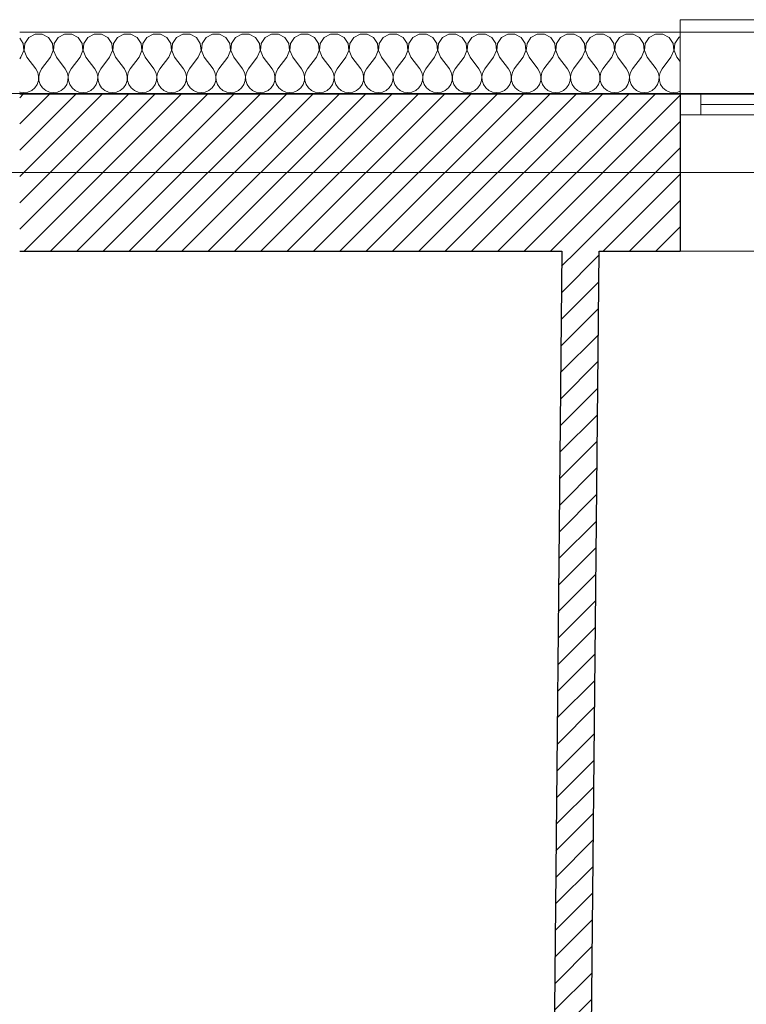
# Model space of a CAD drawing. Header units: millimetres. Extents: x -21056 to 421, y 9759 to 15589.
# Tile 102 of 120: x -1391 to -1216, y 11117 to 11355. Entities that reach past the tile are written whole.
import ezdxf

# ---------------------------------------------------------------- set-up
doc = ezdxf.new("R2010")
doc.units = ezdxf.units.MM
doc.header["$LTSCALE"] = 25
doc.header["$MEASUREMENT"] = 0
doc.linetypes.add('Kropki i Kreski', pattern=[670.277762, 352.777767, -176.388884, 0, -141.111112])
for name, color, linetype in [('Konstrukcja - Siatki mod', 7, 'Continuous'), ('KR_INW', 7, 'Continuous'), ('NAPIS_SODON', 7, 'Continuous')]:
    doc.layers.add(name, color=color, linetype=linetype)
for name, color, linetype, lineweight in [('Konstrukcja - Siatki mod_Nr_pióra__48', 1, 'Continuous', 15), ('KR_INW_Nr_pióra__101', 252, 'Continuous', 5), ('KR_INW_Nr_pióra__102', 3, 'Continuous', 5), ('KR_INW_Nr_pióra__27', 7, 'Continuous', 25), ('KR_INW_Nr_pióra__47', 7, 'Continuous', 15), ('NAPIS_SODON_Nr_pióra__1', 7, 'Continuous', 13), ('Okna ArchiCADa_Nr_pióra__1', 7, 'Continuous', 13)]:
    doc.layers.add(name, color=color, linetype=linetype, lineweight=lineweight)
pattern_1 = [(45, (0, 0), (-31.819804, 31.819804), [])]

# ---------------------------------------------------------------- blocks, each defined once
blk = doc.blocks.new('Strop_1', base_point=(179225, 121523.3))
at = {"layer": 'NAPIS_SODON_Nr_pióra__1', "linetype": 'Continuous', "flags": 128}
blk.add_lwpolyline([(179225, 121523.3), (179225.9, 107003.8), (250898.3, 107008.3), (250897.4, 121527.8)], close=True, dxfattribs=at)
blk = doc.blocks.new('*X314')
at = {"layer": 'KR_INW_Nr_pióra__102', "linetype": 'Continuous'}
for p, q in [((233783.7, 121648.2), (233775.5, 121660.5)), ((233797.4, 121662.7), (233787.8, 121648.2)), ((233812.7, 121670.9), (233797.4, 121662.7)), ((233830.1, 121670.9), (233812.7, 121670.9)), ((233845.5, 121662.7), (233830.1, 121670.9)), ((233855.1, 121648.2), (233845.5, 121662.7)), ((233868.8, 121662.7), (233859.2, 121648.2)), ((233884.2, 121670.9), (233868.8, 121662.7)), ((233901.6, 121670.9), (233884.2, 121670.9)), ((233916.9, 121662.7), (233901.6, 121670.9)), ((233926.5, 121648.2), (233916.9, 121662.7)), ((233940.3, 121662.7), (233930.6, 121648.2)), ((233955.6, 121670.9), (233940.3, 121662.7)), ((233973, 121670.9), (233955.6, 121670.9)), ((233988.3, 121662.7), (233973, 121670.9)), ((233997.9, 121648.2), (233988.3, 121662.7)), ((234011.7, 121662.7), (234002.1, 121648.2)), ((234027, 121670.9), (234011.7, 121662.7)), ((234044.4, 121670.9), (234027, 121670.9)), ((234059.7, 121662.7), (234044.4, 121670.9)), ((234069.4, 121648.2), (234059.7, 121662.7)), ((234083.1, 121662.7), (234073.5, 121648.2)), ((234098.4, 121670.9), (234083.1, 121662.7)), ((234115.8, 121670.9), (234098.4, 121670.9)), ((234131.2, 121662.7), (234115.8, 121670.9)), ((234140.8, 121648.2), (234131.2, 121662.7)), ((234154.5, 121662.7), (234144.9, 121648.2)), ((234169.9, 121670.9), (234154.5, 121662.7)), ((234187.3, 121670.9), (234169.9, 121670.9)), ((234202.6, 121662.7), (234187.3, 121670.9)), ((234212.2, 121648.2), (234202.6, 121662.7)), ((234226, 121662.7), (234216.3, 121648.2)), ((234241.3, 121670.9), (234226, 121662.7)), ((234258.7, 121670.9), (234241.3, 121670.9)), ((234274, 121662.7), (234258.7, 121670.9)), ((234283.7, 121648.2), (234274, 121662.7)), ((234297.4, 121662.7), (234287.8, 121648.2)), ((234312.7, 121670.9), (234297.4, 121662.7)), ((234330.1, 121670.9), (234312.7, 121670.9)), ((234345.5, 121662.7), (234330.1, 121670.9)), ((234355.1, 121648.2), (234345.5, 121662.7)), ((234368.8, 121662.7), (234359.2, 121648.2)), ((234384.2, 121670.9), (234368.8, 121662.7)), ((234401.6, 121670.9), (234384.2, 121670.9)), ((234416.9, 121662.7), (234401.6, 121670.9)), ((234426.5, 121648.2), (234416.9, 121662.7)), ((234440.3, 121662.7), (234430.6, 121648.2)), ((234455.6, 121670.9), (234440.3, 121662.7)), ((234473, 121670.9), (234455.6, 121670.9)), ((234488.3, 121662.7), (234473, 121670.9)), ((234497.9, 121648.2), (234488.3, 121662.7)), ((234511.7, 121662.7), (234502.1, 121648.2)), ((234527, 121670.9), (234511.7, 121662.7)), ((234544.4, 121670.9), (234527, 121670.9)), ((234559.7, 121662.7), (234544.4, 121670.9)), ((234569.4, 121648.2), (234559.7, 121662.7)), ((234583.1, 121662.7), (234573.5, 121648.2)), ((234598.4, 121670.9), (234583.1, 121662.7)), ((234615.8, 121670.9), (234598.4, 121670.9)), ((234631.2, 121662.7), (234615.8, 121670.9)), ((234640.8, 121648.2), (234631.2, 121662.7)), ((234654.5, 121662.7), (234644.9, 121648.2)), ((234669.9, 121670.9), (234654.5, 121662.7)), ((234687.3, 121670.9), (234669.9, 121670.9)), ((234702.6, 121662.7), (234687.3, 121670.9)), ((234712.2, 121648.2), (234702.6, 121662.7)), ((234726, 121662.7), (234716.3, 121648.2)), ((234741.3, 121670.9), (234726, 121662.7)), ((234758.7, 121670.9), (234741.3, 121670.9)), ((234774, 121662.7), (234758.7, 121670.9)), ((234783.7, 121648.2), (234774, 121662.7)), ((234797.4, 121662.7), (234787.8, 121648.2)), ((234812.7, 121670.9), (234797.4, 121662.7)), ((234830.1, 121670.9), (234812.7, 121670.9)), ((234845.5, 121662.7), (234830.1, 121670.9)), ((234855.1, 121648.2), (234845.5, 121662.7)), ((234868.8, 121662.7), (234859.2, 121648.2)), ((234884.2, 121670.9), (234868.8, 121662.7)), ((234901.6, 121670.9), (234884.2, 121670.9)), ((234916.9, 121662.7), (234901.6, 121670.9)), ((234926.5, 121648.2), (234916.9, 121662.7)), ((234940.3, 121662.7), (234930.6, 121648.2)), ((234955.6, 121670.9), (234940.3, 121662.7)), ((234973, 121670.9), (234955.6, 121670.9)), ((234988.3, 121662.7), (234973, 121670.9)), ((234997.9, 121648.2), (234988.3, 121662.7)), ((235011.7, 121662.7), (235002.1, 121648.2)), ((235027, 121670.9), (235011.7, 121662.7)), ((235044.4, 121670.9), (235027, 121670.9)), ((235059.7, 121662.7), (235044.4, 121670.9)), ((235069.4, 121648.2), (235059.7, 121662.7)), ((235083.1, 121662.7), (235073.5, 121648.2)), ((235098.4, 121670.9), (235083.1, 121662.7)), ((235115.8, 121670.9), (235098.4, 121670.9)), ((235131.2, 121662.7), (235115.8, 121670.9)), ((235140.8, 121648.2), (235131.2, 121662.7)), ((235154.5, 121662.7), (235144.9, 121648.2)), ((235169.9, 121670.9), (235154.5, 121662.7)), ((235187.3, 121670.9), (235169.9, 121670.9)), ((235202.6, 121662.7), (235187.3, 121670.9)), ((235212.2, 121648.2), (235202.6, 121662.7)), ((235226, 121662.7), (235216.3, 121648.2)), ((235241.3, 121670.9), (235226, 121662.7)), ((235258.7, 121670.9), (235241.3, 121670.9)), ((235274, 121662.7), (235258.7, 121670.9)), ((235283.7, 121648.2), (235274, 121662.7)), ((235297.4, 121662.7), (235287.8, 121648.2)), ((235312.7, 121670.9), (235297.4, 121662.7)), ((235330.1, 121670.9), (235312.7, 121670.9)), ((235345.5, 121662.7), (235330.1, 121670.9)), ((235355.1, 121648.2), (235345.5, 121662.7)), ((235368.8, 121662.7), (235359.2, 121648.2)), ((235372.3, 121664.6), (235368.8, 121662.7)), ((233778.6, 121614.9), (233785.3, 121630.9)), ((233785.3, 121630.9), (233783.7, 121648.2)), ((233787.8, 121648.2), (233786.1, 121630.9)), ((233786.1, 121630.9), (233792.9, 121614.9)), ((233850, 121614.9), (233856.7, 121630.9)), ((233856.7, 121630.9), (233855.1, 121648.2)), ((233859.2, 121648.2), (233857.6, 121630.9)), ((233857.6, 121630.9), (233864.3, 121614.9)), ((233921.4, 121614.9), (233928.2, 121630.9)), ((233928.2, 121630.9), (233926.5, 121648.2)), ((233930.6, 121648.2), (233929, 121630.9)), ((233929, 121630.9), (233935.7, 121614.9)), ((233992.9, 121614.9), (233999.6, 121630.9)), ((233999.6, 121630.9), (233997.9, 121648.2)), ((234002.1, 121648.2), (234000.4, 121630.9)), ((234000.4, 121630.9), (234007.1, 121614.9)), ((234064.3, 121614.9), (234071, 121630.9)), ((234071, 121630.9), (234069.4, 121648.2)), ((234073.5, 121648.2), (234071.8, 121630.9)), ((234071.8, 121630.9), (234078.6, 121614.9)), ((234135.7, 121614.9), (234142.4, 121630.9)), ((234142.4, 121630.9), (234140.8, 121648.2)), ((234144.9, 121648.2), (234143.3, 121630.9)), ((234143.3, 121630.9), (234150, 121614.9)), ((234207.1, 121614.9), (234213.9, 121630.9)), ((234213.9, 121630.9), (234212.2, 121648.2)), ((234216.3, 121648.2), (234214.7, 121630.9)), ((234214.7, 121630.9), (234221.4, 121614.9)), ((234278.6, 121614.9), (234285.3, 121630.9)), ((234285.3, 121630.9), (234283.7, 121648.2)), ((234287.8, 121648.2), (234286.1, 121630.9)), ((234286.1, 121630.9), (234292.9, 121614.9)), ((234350, 121614.9), (234356.7, 121630.9)), ((234356.7, 121630.9), (234355.1, 121648.2)), ((234359.2, 121648.2), (234357.6, 121630.9)), ((234357.6, 121630.9), (234364.3, 121614.9)), ((234421.4, 121614.9), (234428.2, 121630.9)), ((234428.2, 121630.9), (234426.5, 121648.2)), ((234430.6, 121648.2), (234429, 121630.9)), ((234429, 121630.9), (234435.7, 121614.9)), ((234492.9, 121614.9), (234499.6, 121630.9)), ((234499.6, 121630.9), (234497.9, 121648.2)), ((234502.1, 121648.2), (234500.4, 121630.9)), ((234500.4, 121630.9), (234507.1, 121614.9)), ((234564.3, 121614.9), (234571, 121630.9)), ((234571, 121630.9), (234569.4, 121648.2)), ((234573.5, 121648.2), (234571.8, 121630.9)), ((234571.8, 121630.9), (234578.6, 121614.9)), ((234635.7, 121614.9), (234642.4, 121630.9)), ((234642.4, 121630.9), (234640.8, 121648.2)), ((234644.9, 121648.2), (234643.3, 121630.9)), ((234643.3, 121630.9), (234650, 121614.9)), ((234707.1, 121614.9), (234713.9, 121630.9)), ((234713.9, 121630.9), (234712.2, 121648.2)), ((234716.3, 121648.2), (234714.7, 121630.9)), ((234714.7, 121630.9), (234721.4, 121614.9)), ((234778.6, 121614.9), (234785.3, 121630.9)), ((234785.3, 121630.9), (234783.7, 121648.2)), ((234787.8, 121648.2), (234786.1, 121630.9)), ((234786.1, 121630.9), (234792.9, 121614.9)), ((234850, 121614.9), (234856.7, 121630.9)), ((234856.7, 121630.9), (234855.1, 121648.2)), ((234859.2, 121648.2), (234857.6, 121630.9)), ((234857.6, 121630.9), (234864.3, 121614.9)), ((234921.4, 121614.9), (234928.2, 121630.9)), ((234928.2, 121630.9), (234926.5, 121648.2)), ((234930.6, 121648.2), (234929, 121630.9)), ((234929, 121630.9), (234935.7, 121614.9)), ((234992.9, 121614.9), (234999.6, 121630.9)), ((234999.6, 121630.9), (234997.9, 121648.2)), ((235002.1, 121648.2), (235000.4, 121630.9)), ((235000.4, 121630.9), (235007.1, 121614.9)), ((235064.3, 121614.9), (235071, 121630.9)), ((235071, 121630.9), (235069.4, 121648.2)), ((235073.5, 121648.2), (235071.8, 121630.9)), ((235071.8, 121630.9), (235078.6, 121614.9)), ((235135.7, 121614.9), (235142.4, 121630.9)), ((235142.4, 121630.9), (235140.8, 121648.2)), ((235144.9, 121648.2), (235143.3, 121630.9)), ((235143.3, 121630.9), (235150, 121614.9)), ((235207.1, 121614.9), (235213.9, 121630.9)), ((235213.9, 121630.9), (235212.2, 121648.2)), ((235216.3, 121648.2), (235214.7, 121630.9)), ((235214.7, 121630.9), (235221.4, 121614.9)), ((235278.6, 121614.9), (235285.3, 121630.9)), ((235285.3, 121630.9), (235283.7, 121648.2)), ((235287.8, 121648.2), (235286.1, 121630.9)), ((235286.1, 121630.9), (235292.9, 121614.9)), ((235350, 121614.9), (235356.7, 121630.9)), ((235356.7, 121630.9), (235355.1, 121648.2)), ((235359.2, 121648.2), (235357.6, 121630.9)), ((235357.6, 121630.9), (235364.3, 121614.9)), ((233778.6, 121614.9), (233775.5, 121610.8)), ((233792.9, 121614.9), (233814.3, 121586.3)), ((233850, 121614.9), (233828.6, 121586.3)), ((233864.3, 121614.9), (233885.7, 121586.3)), ((233921.4, 121614.9), (233900, 121586.3)), ((233935.7, 121614.9), (233957.1, 121586.3)), ((233992.9, 121614.9), (233971.4, 121586.3)), ((234007.1, 121614.9), (234028.6, 121586.3)), ((234064.3, 121614.9), (234042.9, 121586.3)), ((234078.6, 121614.9), (234100, 121586.3)), ((234135.7, 121614.9), (234114.3, 121586.3)), ((234150, 121614.9), (234171.4, 121586.3)), ((234207.1, 121614.9), (234185.7, 121586.3)), ((234221.4, 121614.9), (234242.9, 121586.3)), ((234278.6, 121614.9), (234257.1, 121586.3)), ((234292.9, 121614.9), (234314.3, 121586.3)), ((234350, 121614.9), (234328.6, 121586.3)), ((234364.3, 121614.9), (234385.7, 121586.3)), ((234421.4, 121614.9), (234400, 121586.3)), ((234435.7, 121614.9), (234457.1, 121586.3)), ((234492.9, 121614.9), (234471.4, 121586.3)), ((234507.1, 121614.9), (234528.6, 121586.3)), ((234564.3, 121614.9), (234542.9, 121586.3)), ((234578.6, 121614.9), (234600, 121586.3)), ((234635.7, 121614.9), (234614.3, 121586.3)), ((234650, 121614.9), (234671.4, 121586.3)), ((234707.1, 121614.9), (234685.7, 121586.3)), ((234721.4, 121614.9), (234742.9, 121586.3)), ((234778.6, 121614.9), (234757.1, 121586.3)), ((234792.9, 121614.9), (234814.3, 121586.3)), ((234850, 121614.9), (234828.6, 121586.3)), ((234864.3, 121614.9), (234885.7, 121586.3)), ((234921.4, 121614.9), (234900, 121586.3)), ((234935.7, 121614.9), (234957.1, 121586.3)), ((234992.9, 121614.9), (234971.4, 121586.3)), ((235007.1, 121614.9), (235028.6, 121586.3)), ((235064.3, 121614.9), (235042.9, 121586.3)), ((235078.6, 121614.9), (235100, 121586.3)), ((235135.7, 121614.9), (235114.3, 121586.3)), ((235150, 121614.9), (235171.4, 121586.3)), ((235207.1, 121614.9), (235185.7, 121586.3)), ((235221.4, 121614.9), (235242.9, 121586.3)), ((235278.6, 121614.9), (235257.1, 121586.3)), ((235292.9, 121614.9), (235314.3, 121586.3)), ((235350, 121614.9), (235328.6, 121586.3)), ((235364.3, 121614.9), (235372.3, 121604.2)), ((233819.1, 121577.7), (233814.3, 121586.3)), ((233828.6, 121586.3), (233823.8, 121577.7)), ((233890.5, 121577.7), (233885.7, 121586.3)), ((233900, 121586.3), (233895.2, 121577.7)), ((233961.9, 121577.7), (233957.1, 121586.3)), ((233971.4, 121586.3), (233966.7, 121577.7)), ((234033.3, 121577.7), (234028.6, 121586.3)), ((234042.9, 121586.3), (234038.1, 121577.7)), ((234104.8, 121577.7), (234100, 121586.3)), ((234114.3, 121586.3), (234109.5, 121577.7)), ((234176.2, 121577.7), (234171.4, 121586.3)), ((234185.7, 121586.3), (234180.9, 121577.7)), ((234247.6, 121577.7), (234242.9, 121586.3)), ((234257.1, 121586.3), (234252.4, 121577.7)), ((234319.1, 121577.7), (234314.3, 121586.3)), ((234328.6, 121586.3), (234323.8, 121577.7)), ((234390.5, 121577.7), (234385.7, 121586.3)), ((234400, 121586.3), (234395.2, 121577.7)), ((234461.9, 121577.7), (234457.1, 121586.3)), ((234471.4, 121586.3), (234466.7, 121577.7)), ((234533.3, 121577.7), (234528.6, 121586.3)), ((234542.9, 121586.3), (234538.1, 121577.7)), ((234604.8, 121577.7), (234600, 121586.3)), ((234614.3, 121586.3), (234609.5, 121577.7)), ((234676.2, 121577.7), (234671.4, 121586.3)), ((234685.7, 121586.3), (234680.9, 121577.7)), ((234747.6, 121577.7), (234742.9, 121586.3)), ((234757.1, 121586.3), (234752.4, 121577.7)), ((234819.1, 121577.7), (234814.3, 121586.3)), ((234828.6, 121586.3), (234823.8, 121577.7)), ((234890.5, 121577.7), (234885.7, 121586.3)), ((234900, 121586.3), (234895.2, 121577.7)), ((234961.9, 121577.7), (234957.1, 121586.3)), ((234971.4, 121586.3), (234966.7, 121577.7)), ((235033.3, 121577.7), (235028.6, 121586.3)), ((235042.9, 121586.3), (235038.1, 121577.7)), ((235104.8, 121577.7), (235100, 121586.3)), ((235114.3, 121586.3), (235109.5, 121577.7)), ((235176.2, 121577.7), (235171.4, 121586.3)), ((235185.7, 121586.3), (235180.9, 121577.7)), ((235247.6, 121577.7), (235242.9, 121586.3)), ((235257.1, 121586.3), (235252.4, 121577.7)), ((235319.1, 121577.7), (235314.3, 121586.3)), ((235328.6, 121586.3), (235323.8, 121577.7)), ((233817.7, 121548.9), (233820.8, 121558.2)), ((233821.3, 121568.1), (233819.1, 121577.7)), ((233820.8, 121558.2), (233821.3, 121568.1)), ((233823.8, 121577.7), (233821.6, 121568.1)), ((233821.6, 121568.1), (233822.1, 121558.2)), ((233822.1, 121558.2), (233825.2, 121548.9)), ((233889.1, 121548.9), (233892.2, 121558.2)), ((233892.7, 121568.1), (233890.5, 121577.7)), ((233892.2, 121558.2), (233892.7, 121568.1)), ((233895.2, 121577.7), (233893, 121568.1)), ((233893, 121568.1), (233893.5, 121558.2)), ((233893.5, 121558.2), (233896.6, 121548.9)), ((233960.5, 121548.9), (233963.7, 121558.2)), ((233964.1, 121568.1), (233961.9, 121577.7)), ((233963.7, 121558.2), (233964.1, 121568.1)), ((233966.7, 121577.7), (233964.4, 121568.1)), ((233964.4, 121568.1), (233964.9, 121558.2)), ((233964.9, 121558.2), (233968.1, 121548.9)), ((234031.9, 121548.9), (234035.1, 121558.2)), ((234035.6, 121568.1), (234033.3, 121577.7)), ((234035.1, 121558.2), (234035.6, 121568.1)), ((234038.1, 121577.7), (234035.9, 121568.1)), ((234035.9, 121568.1), (234036.3, 121558.2)), ((234036.3, 121558.2), (234039.5, 121548.9)), ((234103.4, 121548.9), (234106.5, 121558.2)), ((234107, 121568.1), (234104.8, 121577.7)), ((234106.5, 121558.2), (234107, 121568.1)), ((234109.5, 121577.7), (234107.3, 121568.1)), ((234107.3, 121568.1), (234107.8, 121558.2)), ((234107.8, 121558.2), (234110.9, 121548.9)), ((234174.8, 121548.9), (234177.9, 121558.2)), ((234178.4, 121568.1), (234176.2, 121577.7)), ((234177.9, 121558.2), (234178.4, 121568.1)), ((234180.9, 121577.7), (234178.7, 121568.1)), ((234178.7, 121568.1), (234179.2, 121558.2)), ((234179.2, 121558.2), (234182.3, 121548.9)), ((234246.2, 121548.9), (234249.4, 121558.2)), ((234249.9, 121568.1), (234247.6, 121577.7)), ((234249.4, 121558.2), (234249.9, 121568.1)), ((234252.4, 121577.7), (234250.1, 121568.1)), ((234250.1, 121568.1), (234250.6, 121558.2)), ((234250.6, 121558.2), (234253.8, 121548.9)), ((234317.7, 121548.9), (234320.8, 121558.2)), ((234321.3, 121568.1), (234319.1, 121577.7)), ((234320.8, 121558.2), (234321.3, 121568.1)), ((234323.8, 121577.7), (234321.6, 121568.1)), ((234321.6, 121568.1), (234322.1, 121558.2)), ((234322.1, 121558.2), (234325.2, 121548.9)), ((234389.1, 121548.9), (234392.2, 121558.2)), ((234392.7, 121568.1), (234390.5, 121577.7)), ((234392.2, 121558.2), (234392.7, 121568.1)), ((234395.2, 121577.7), (234393, 121568.1)), ((234393, 121568.1), (234393.5, 121558.2)), ((234393.5, 121558.2), (234396.6, 121548.9)), ((234460.5, 121548.9), (234463.7, 121558.2)), ((234464.1, 121568.1), (234461.9, 121577.7)), ((234463.7, 121558.2), (234464.1, 121568.1)), ((234466.7, 121577.7), (234464.4, 121568.1)), ((234464.4, 121568.1), (234464.9, 121558.2)), ((234464.9, 121558.2), (234468.1, 121548.9)), ((234531.9, 121548.9), (234535.1, 121558.2)), ((234535.6, 121568.1), (234533.3, 121577.7)), ((234535.1, 121558.2), (234535.6, 121568.1)), ((234538.1, 121577.7), (234535.9, 121568.1)), ((234535.9, 121568.1), (234536.3, 121558.2)), ((234536.3, 121558.2), (234539.5, 121548.9)), ((234603.4, 121548.9), (234606.5, 121558.2)), ((234607, 121568.1), (234604.8, 121577.7)), ((234606.5, 121558.2), (234607, 121568.1)), ((234609.5, 121577.7), (234607.3, 121568.1)), ((234607.3, 121568.1), (234607.8, 121558.2)), ((234607.8, 121558.2), (234610.9, 121548.9)), ((234674.8, 121548.9), (234677.9, 121558.2)), ((234678.4, 121568.1), (234676.2, 121577.7)), ((234677.9, 121558.2), (234678.4, 121568.1)), ((234680.9, 121577.7), (234678.7, 121568.1)), ((234678.7, 121568.1), (234679.2, 121558.2)), ((234679.2, 121558.2), (234682.3, 121548.9)), ((234746.2, 121548.9), (234749.4, 121558.2)), ((234749.9, 121568.1), (234747.6, 121577.7)), ((234749.4, 121558.2), (234749.9, 121568.1)), ((234752.4, 121577.7), (234750.1, 121568.1)), ((234750.1, 121568.1), (234750.6, 121558.2)), ((234750.6, 121558.2), (234753.8, 121548.9)), ((234817.7, 121548.9), (234820.8, 121558.2)), ((234821.3, 121568.1), (234819.1, 121577.7)), ((234820.8, 121558.2), (234821.3, 121568.1)), ((234823.8, 121577.7), (234821.6, 121568.1)), ((234821.6, 121568.1), (234822.1, 121558.2)), ((234822.1, 121558.2), (234825.2, 121548.9)), ((234889.1, 121548.9), (234892.2, 121558.2)), ((234892.7, 121568.1), (234890.5, 121577.7)), ((234892.2, 121558.2), (234892.7, 121568.1)), ((234895.2, 121577.7), (234893, 121568.1)), ((234893, 121568.1), (234893.5, 121558.2)), ((234893.5, 121558.2), (234896.6, 121548.9)), ((234960.5, 121548.9), (234963.7, 121558.2)), ((234964.1, 121568.1), (234961.9, 121577.7)), ((234963.7, 121558.2), (234964.1, 121568.1)), ((234966.7, 121577.7), (234964.4, 121568.1)), ((234964.4, 121568.1), (234964.9, 121558.2)), ((234964.9, 121558.2), (234968.1, 121548.9)), ((235031.9, 121548.9), (235035.1, 121558.2)), ((235035.6, 121568.1), (235033.3, 121577.7)), ((235035.1, 121558.2), (235035.6, 121568.1)), ((235038.1, 121577.7), (235035.9, 121568.1)), ((235035.9, 121568.1), (235036.3, 121558.2)), ((235036.3, 121558.2), (235039.5, 121548.9)), ((235103.4, 121548.9), (235106.5, 121558.2)), ((235107, 121568.1), (235104.8, 121577.7)), ((235106.5, 121558.2), (235107, 121568.1)), ((235109.5, 121577.7), (235107.3, 121568.1)), ((235107.3, 121568.1), (235107.8, 121558.2)), ((235107.8, 121558.2), (235110.9, 121548.9)), ((235174.8, 121548.9), (235177.9, 121558.2)), ((235178.4, 121568.1), (235176.2, 121577.7)), ((235177.9, 121558.2), (235178.4, 121568.1)), ((235180.9, 121577.7), (235178.7, 121568.1)), ((235178.7, 121568.1), (235179.2, 121558.2)), ((235179.2, 121558.2), (235182.3, 121548.9)), ((235246.2, 121548.9), (235249.4, 121558.2)), ((235249.9, 121568.1), (235247.6, 121577.7)), ((235249.4, 121558.2), (235249.9, 121568.1)), ((235252.4, 121577.7), (235250.1, 121568.1)), ((235250.1, 121568.1), (235250.6, 121558.2)), ((235250.6, 121558.2), (235253.8, 121548.9)), ((235317.7, 121548.9), (235320.8, 121558.2)), ((235321.3, 121568.1), (235319.1, 121577.7)), ((235320.8, 121558.2), (235321.3, 121568.1)), ((235323.8, 121577.7), (235321.6, 121568.1)), ((235321.6, 121568.1), (235322.1, 121558.2)), ((235322.1, 121558.2), (235325.2, 121548.9)), ((233795.5, 121530.5), (233804.5, 121534.5)), ((233804.5, 121534.5), (233812.1, 121540.8)), ((233812.1, 121540.8), (233817.7, 121548.9)), ((233825.2, 121548.9), (233830.8, 121540.8)), ((233830.8, 121540.8), (233838.4, 121534.5)), ((233838.4, 121534.5), (233847.4, 121530.5)), ((233866.9, 121530.5), (233875.9, 121534.5)), ((233875.9, 121534.5), (233883.5, 121540.8)), ((233883.5, 121540.8), (233889.1, 121548.9)), ((233896.6, 121548.9), (233902.2, 121540.8)), ((233902.2, 121540.8), (233909.8, 121534.5)), ((233909.8, 121534.5), (233918.8, 121530.5)), ((233938.3, 121530.5), (233947.3, 121534.5)), ((233947.3, 121534.5), (233954.9, 121540.8)), ((233954.9, 121540.8), (233960.5, 121548.9)), ((233968.1, 121548.9), (233973.6, 121540.8)), ((233973.6, 121540.8), (233981.2, 121534.5)), ((233981.2, 121534.5), (233990.2, 121530.5)), ((234009.8, 121530.5), (234018.8, 121534.5)), ((234018.8, 121534.5), (234026.4, 121540.8)), ((234026.4, 121540.8), (234031.9, 121548.9)), ((234039.5, 121548.9), (234045.1, 121540.8)), ((234045.1, 121540.8), (234052.7, 121534.5)), ((234052.7, 121534.5), (234061.7, 121530.5)), ((234081.2, 121530.5), (234090.2, 121534.5)), ((234090.2, 121534.5), (234097.8, 121540.8)), ((234097.8, 121540.8), (234103.4, 121548.9)), ((234110.9, 121548.9), (234116.5, 121540.8)), ((234116.5, 121540.8), (234124.1, 121534.5)), ((234124.1, 121534.5), (234133.1, 121530.5)), ((234152.6, 121530.5), (234161.6, 121534.5)), ((234161.6, 121534.5), (234169.2, 121540.8)), ((234169.2, 121540.8), (234174.8, 121548.9)), ((234182.3, 121548.9), (234187.9, 121540.8)), ((234187.9, 121540.8), (234195.5, 121534.5)), ((234195.5, 121534.5), (234204.5, 121530.5)), ((234224, 121530.5), (234233.1, 121534.5)), ((234233.1, 121534.5), (234240.6, 121540.8)), ((234240.6, 121540.8), (234246.2, 121548.9)), ((234253.8, 121548.9), (234259.4, 121540.8)), ((234259.4, 121540.8), (234266.9, 121534.5)), ((234266.9, 121534.5), (234276, 121530.5)), ((234295.5, 121530.5), (234304.5, 121534.5)), ((234304.5, 121534.5), (234312.1, 121540.8)), ((234312.1, 121540.8), (234317.7, 121548.9)), ((234325.2, 121548.9), (234330.8, 121540.8)), ((234330.8, 121540.8), (234338.4, 121534.5)), ((234338.4, 121534.5), (234347.4, 121530.5)), ((234366.9, 121530.5), (234375.9, 121534.5)), ((234375.9, 121534.5), (234383.5, 121540.8)), ((234383.5, 121540.8), (234389.1, 121548.9)), ((234396.6, 121548.9), (234402.2, 121540.8)), ((234402.2, 121540.8), (234409.8, 121534.5)), ((234409.8, 121534.5), (234418.8, 121530.5)), ((234438.3, 121530.5), (234447.3, 121534.5)), ((234447.3, 121534.5), (234454.9, 121540.8)), ((234454.9, 121540.8), (234460.5, 121548.9)), ((234468.1, 121548.9), (234473.6, 121540.8)), ((234473.6, 121540.8), (234481.2, 121534.5)), ((234481.2, 121534.5), (234490.2, 121530.5)), ((234509.8, 121530.5), (234518.8, 121534.5)), ((234518.8, 121534.5), (234526.4, 121540.8)), ((234526.4, 121540.8), (234531.9, 121548.9)), ((234539.5, 121548.9), (234545.1, 121540.8)), ((234545.1, 121540.8), (234552.7, 121534.5)), ((234552.7, 121534.5), (234561.7, 121530.5)), ((234581.2, 121530.5), (234590.2, 121534.5)), ((234590.2, 121534.5), (234597.8, 121540.8)), ((234597.8, 121540.8), (234603.4, 121548.9)), ((234610.9, 121548.9), (234616.5, 121540.8)), ((234616.5, 121540.8), (234624.1, 121534.5)), ((234624.1, 121534.5), (234633.1, 121530.5)), ((234652.6, 121530.5), (234661.6, 121534.5)), ((234661.6, 121534.5), (234669.2, 121540.8)), ((234669.2, 121540.8), (234674.8, 121548.9)), ((234682.3, 121548.9), (234687.9, 121540.8)), ((234687.9, 121540.8), (234695.5, 121534.5)), ((234695.5, 121534.5), (234704.5, 121530.5)), ((234724, 121530.5), (234733.1, 121534.5)), ((234733.1, 121534.5), (234740.6, 121540.8)), ((234740.6, 121540.8), (234746.2, 121548.9)), ((234753.8, 121548.9), (234759.4, 121540.8)), ((234759.4, 121540.8), (234766.9, 121534.5)), ((234766.9, 121534.5), (234776, 121530.5)), ((234795.5, 121530.5), (234804.5, 121534.5)), ((234804.5, 121534.5), (234812.1, 121540.8)), ((234812.1, 121540.8), (234817.7, 121548.9)), ((234825.2, 121548.9), (234830.8, 121540.8)), ((234830.8, 121540.8), (234838.4, 121534.5)), ((234838.4, 121534.5), (234847.4, 121530.5)), ((234866.9, 121530.5), (234875.9, 121534.5)), ((234875.9, 121534.5), (234883.5, 121540.8)), ((234883.5, 121540.8), (234889.1, 121548.9)), ((234896.6, 121548.9), (234902.2, 121540.8)), ((234902.2, 121540.8), (234909.8, 121534.5)), ((234909.8, 121534.5), (234918.8, 121530.5)), ((234938.3, 121530.5), (234947.3, 121534.5)), ((234947.3, 121534.5), (234954.9, 121540.8)), ((234954.9, 121540.8), (234960.5, 121548.9)), ((234968.1, 121548.9), (234973.6, 121540.8)), ((234973.6, 121540.8), (234981.2, 121534.5)), ((234981.2, 121534.5), (234990.2, 121530.5)), ((235009.8, 121530.5), (235018.8, 121534.5)), ((235018.8, 121534.5), (235026.4, 121540.8)), ((235026.4, 121540.8), (235031.9, 121548.9)), ((235039.5, 121548.9), (235045.1, 121540.8)), ((235045.1, 121540.8), (235052.7, 121534.5)), ((235052.7, 121534.5), (235061.7, 121530.5)), ((235081.2, 121530.5), (235090.2, 121534.5)), ((235090.2, 121534.5), (235097.8, 121540.8)), ((235097.8, 121540.8), (235103.4, 121548.9)), ((235110.9, 121548.9), (235116.5, 121540.8)), ((235116.5, 121540.8), (235124.1, 121534.5)), ((235124.1, 121534.5), (235133.1, 121530.5)), ((235152.6, 121530.5), (235161.6, 121534.5)), ((235161.6, 121534.5), (235169.2, 121540.8)), ((235169.2, 121540.8), (235174.8, 121548.9)), ((235182.3, 121548.9), (235187.9, 121540.8)), ((235187.9, 121540.8), (235195.5, 121534.5)), ((235195.5, 121534.5), (235204.5, 121530.5)), ((235224, 121530.5), (235233.1, 121534.5)), ((235233.1, 121534.5), (235240.6, 121540.8)), ((235240.6, 121540.8), (235246.2, 121548.9)), ((235253.8, 121548.9), (235259.4, 121540.8)), ((235259.4, 121540.8), (235266.9, 121534.5)), ((235266.9, 121534.5), (235276, 121530.5)), ((235295.5, 121530.5), (235304.5, 121534.5)), ((235304.5, 121534.5), (235312.1, 121540.8)), ((235312.1, 121540.8), (235317.7, 121548.9)), ((235325.2, 121548.9), (235330.8, 121540.8)), ((235330.8, 121540.8), (235338.4, 121534.5)), ((235338.4, 121534.5), (235347.4, 121530.5)), ((233775.5, 121530.7), (233776, 121530.5)), ((233776, 121530.5), (233785.7, 121529.2)), ((233785.7, 121529.2), (233795.5, 121530.5)), ((233847.4, 121530.5), (233857.1, 121529.2)), ((233857.1, 121529.2), (233866.9, 121530.5)), ((233918.8, 121530.5), (233928.6, 121529.2)), ((233928.6, 121529.2), (233938.3, 121530.5)), ((233990.2, 121530.5), (234000, 121529.2)), ((234000, 121529.2), (234009.8, 121530.5)), ((234061.7, 121530.5), (234071.4, 121529.2)), ((234071.4, 121529.2), (234081.2, 121530.5)), ((234133.1, 121530.5), (234142.9, 121529.2)), ((234142.9, 121529.2), (234152.6, 121530.5)), ((234204.5, 121530.5), (234214.3, 121529.2)), ((234214.3, 121529.2), (234224, 121530.5)), ((234276, 121530.5), (234285.7, 121529.2)), ((234285.7, 121529.2), (234295.5, 121530.5)), ((234347.4, 121530.5), (234357.1, 121529.2)), ((234357.1, 121529.2), (234366.9, 121530.5)), ((234418.8, 121530.5), (234428.6, 121529.2)), ((234428.6, 121529.2), (234438.3, 121530.5)), ((234490.2, 121530.5), (234500, 121529.2)), ((234500, 121529.2), (234509.8, 121530.5)), ((234561.7, 121530.5), (234571.4, 121529.2)), ((234571.4, 121529.2), (234581.2, 121530.5)), ((234633.1, 121530.5), (234642.9, 121529.2)), ((234642.9, 121529.2), (234652.6, 121530.5)), ((234704.5, 121530.5), (234714.3, 121529.2)), ((234714.3, 121529.2), (234724, 121530.5)), ((234776, 121530.5), (234785.7, 121529.2)), ((234785.7, 121529.2), (234795.5, 121530.5)), ((234847.4, 121530.5), (234857.1, 121529.2)), ((234857.1, 121529.2), (234866.9, 121530.5)), ((234918.8, 121530.5), (234928.6, 121529.2)), ((234928.6, 121529.2), (234938.3, 121530.5)), ((234990.2, 121530.5), (235000, 121529.2)), ((235000, 121529.2), (235009.8, 121530.5)), ((235061.7, 121530.5), (235071.4, 121529.2)), ((235071.4, 121529.2), (235081.2, 121530.5)), ((235133.1, 121530.5), (235142.9, 121529.2)), ((235142.9, 121529.2), (235152.6, 121530.5)), ((235204.5, 121530.5), (235214.3, 121529.2)), ((235214.3, 121529.2), (235224, 121530.5)), ((235276, 121530.5), (235285.7, 121529.2)), ((235285.7, 121529.2), (235295.5, 121530.5)), ((235347.4, 121530.5), (235357.1, 121529.2)), ((235357.1, 121529.2), (235366.9, 121530.5)), ((235366.9, 121530.5), (235372.3, 121532.9))]:
    blk.add_line(p, q, dxfattribs=at)
blk = doc.blocks.new('Okno podwójne 19_2')
at = {"layer": 'Okna ArchiCADa_Nr_pióra__1', "linetype": 'Continuous'}
for p, q in [((-566.75, 330), (566.75, 330)), ((-566.75, 0), (-516.75, 0)), ((-566.75, -50), (-566.75, 0)), ((-516.75, 0), (-516.75, -50)), ((-516.75, 0), (-50, 0)), ((-50, -50), (-50, 0)), ((-50, 0), (0, 0)), ((0, 0), (50, 0)), ((50, 0), (50, -50)), ((50, 0), (516.75, 0)), ((516.75, -50), (516.75, 0)), ((516.75, 0), (566.75, 0)), ((566.75, -50), (566.75, 0)), ((-516.75, -25), (-50, -25)), ((50, -25), (516.75, -25)), ((-516.75, -50), (-566.75, -50)), ((-50, -50), (-516.75, -50)), ((0, -50), (-50, -50)), ((50, -50), (0, -50)), ((516.75, -50), (50, -50)), ((566.75, -50), (516.75, -50)), ((-566.75, -200), (566.75, -200)), ((-566.75, -200), (-566.75, -230)), ((566.75, -230), (566.75, -200)), ((-566.75, -230), (566.75, -230))]:
    blk.add_line(p, q, dxfattribs=at)
blk = doc.blocks.new('Ściana_22', base_point=(231153.4, 121675.6))
at = {"layer": 'KR_INW_Nr_pióra__101', "linetype": 'Continuous'}
h = blk.add_hatch(dxfattribs=at)
h.set_pattern_fill('Cegła_licówka', color=256, style=0, pattern_type=2)
h.set_pattern_definition(pattern_1)
h.paths.add_polyline_path([(233775.5, 121425.6), (233775.5, 121375.6), (233775.5, 121145.6), (235372.3, 121145.6), (235372.3, 121475.6), (235372.3, 121525.6), (233775.5, 121525.6)])
at = {"layer": 'KR_INW_Nr_pióra__27', "linetype": 'Continuous'}
for p, q in [((235372.3, 121525.6), (233775.5, 121525.6)), ((235372.3, 121525.6), (235372.3, 121475.6)), ((235372.3, 121475.6), (235372.3, 121145.6))]:
    blk.add_line(p, q, dxfattribs=at)
at = {"layer": 'KR_INW_Nr_pióra__27', "linetype": 'Continuous', "flags": 128}
for points in [[(233775.5, 121145.6), (235086.2, 121145.6)], [(235176.2, 121145.6), (235372.3, 121145.6)]]:
    blk.add_lwpolyline(points, dxfattribs=at)
at = {"layer": 'KR_INW_Nr_pióra__47', "linetype": 'Continuous'}
blk.add_line((235372.3, 121675.6), (235372.3, 121525.6), dxfattribs=at)
at = {"layer": 'KR_INW_Nr_pióra__47', "linetype": 'Continuous', "flags": 128}
blk.add_lwpolyline([(235372.3, 121675.6), (233775.5, 121675.6)], dxfattribs=at)
at = {"layer": 'KR_INW'}
blk.add_blockref('*X314', (0, 0), dxfattribs=at)
at = {"layer": 'Okna ArchiCADa_Nr_pióra__1', "linetype": 'Continuous', "xscale": -1, "zscale": 1000, "rotation": 180}
blk.add_blockref('Okno podwójne 19_2', (235939, 121475.6), dxfattribs=at)
blk = doc.blocks.new('Ściana_34', base_point=(235091.4, 121675.6))
at = {"layer": 'KR_INW_Nr_pióra__101', "linetype": 'Continuous'}
h = blk.add_hatch(dxfattribs=at)
h.set_pattern_fill('Cegła_licówka', color=256, style=0, pattern_type=2)
h.set_pattern_definition(pattern_1)
h.paths.add_polyline_path([(235045.7, 116979), (235135.7, 116978.1), (235176.2, 121145.6), (235086.2, 121145.6)])
at = {"layer": 'KR_INW_Nr_pióra__27', "linetype": 'Continuous', "flags": 128}
for points in [[(235086.2, 121145.6), (235045.7, 116979)], [(235135.7, 116978.1), (235176.2, 121145.6)]]:
    blk.add_lwpolyline(points, dxfattribs=at)
blk = doc.blocks.new('Standardowy znacznik siatki_8')
at = {"layer": 'Konstrukcja - Siatki mod_Nr_pióra__48', "linetype": 'Kropki i Kreski'}
blk.add_line((1000, 0), (72912, 0), dxfattribs=at)

msp = doc.modelspace()

# ---------------------------------------------------------------- block references
at = {"layer": 'Konstrukcja - Siatki mod', "color": 8, "linetype": 'Continuous', "lineweight": 13, "xscale": 0.1, "yscale": 0.1, "zscale": 100}
msp.add_blockref('Standardowy znacznik siatki_8', (-6969.92, 11318.49), dxfattribs=at)
at = {"layer": 'KR_INW', "xscale": 0.1, "yscale": 0.1, "zscale": 0.1}
for name, p in [('Ściana_22', (-1653.51, 11352.49)), ('Ściana_34', (-1259.71, 11352.49))]:
    msp.add_blockref(name, p, dxfattribs=at)
at = {"layer": 'NAPIS_SODON', "linetype": 'Continuous', "xscale": 0.1, "yscale": 0.1, "zscale": 0.1}
msp.add_blockref('Strop_1', (-6846.35, 11337.26), dxfattribs=at)

doc.saveas('drawing.dxf')
